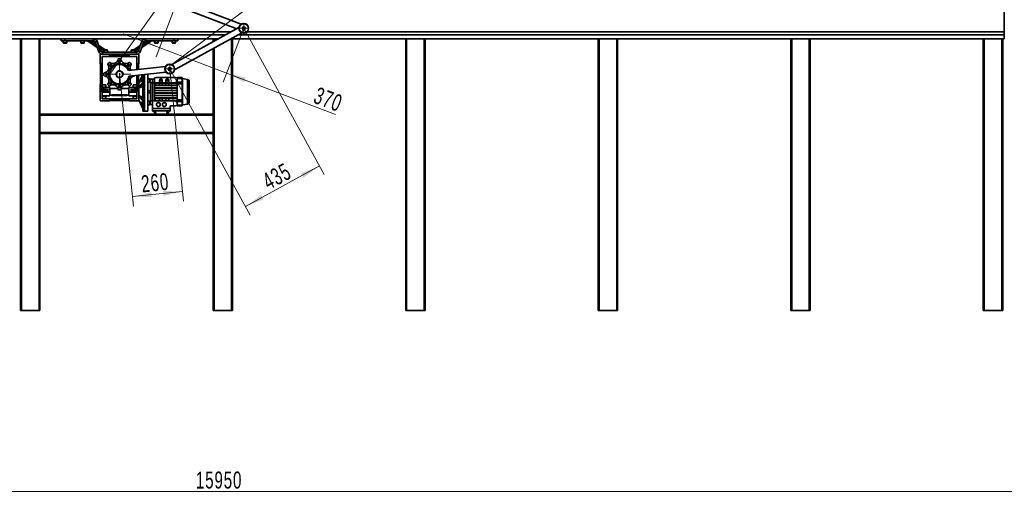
# Model space of a CAD drawing. Header units: millimetres. Extents: x -14862 to 14862, y -10512 to 10512.
# Tile 138 of 199: x -4601 to 466, y 4504 to 6984. Entities that reach past the tile are written whole.
import ezdxf

# ---------------------------------------------------------------- set-up
doc = ezdxf.new("R2010")
doc.units = ezdxf.units.MM
doc.header["$LTSCALE"] = 4
doc.linetypes.add('点画线', pattern=[18, 12, -2, 2, -2])
doc.layers.get('0').update_dxf_attribs({"lineweight": 18})
for name, color, linetype, lineweight in [('中心线层', 1, '点画线', 18), ('几何体', 7, 'Continuous', 35), ('尺寸线层', 3, 'Continuous', 18), ('注释', 3, 'Continuous', 18)]:
    doc.layers.add(name, color=color, linetype=linetype, lineweight=lineweight)
doc.styles.add('标准', font='txt', dxfattribs={"width": 0.667})
doc.dimstyles.new('GB_尺寸', dxfattribs={"dimtxt": 3.5, "dimasz": 4, "dimexe": 2, "dimexo": 0, "dimtad": 1, "dimdsep": 46, "dimtxsty": '标准', "dimblk": '_CAXARROW', "dimcen": 0, "dimdle": 8, "dimazin": 2, "dimtfac": 0.707107, "dimtdec": 3, "dimtmove": 2, "dimatfit": 3, "dimfxl": 0, "dimfrac": 2, "dimtolj": 1, "dimarcsym": 0})

# ---------------------------------------------------------------- blocks, each defined once
blk = doc.blocks.new('*X107')
at = {"layer": '注释', "linetype": 'Continuous'}
blk.add_hatch(color=0, dxfattribs=at).paths.add_polyline_path([(-1326.6, -2138.8), (-1319.7, -2123.9), (-1316.3, -2126.1)], flags=0)
at = {"layer": '注释', "color": 0, "linetype": 'Continuous'}
blk.add_line((-1326.6, -2138.8), (0, 0), dxfattribs=at)
blk = doc.blocks.new('*X112')
at = {"layer": '注释', "linetype": 'Continuous'}
blk.add_hatch(color=0, dxfattribs=at).paths.add_polyline_path([(-1494.5, -2094.7), (-1486.7, -2080.3), (-1483.3, -2082.6)], flags=0)
at = {"layer": '注释', "color": 0, "linetype": 'Continuous'}
blk.add_line((-1494.5, -2094.7), (0, 0), dxfattribs=at)
blk = doc.blocks.new('*X116')
at = {"layer": '注释', "linetype": 'Continuous'}
blk.add_hatch(color=0, dxfattribs=at).paths.add_polyline_path([(-2733.4, -2044.8), (-2721.5, -2033.4), (-2719.1, -2036.7)], flags=0)
at = {"layer": '注释', "color": 0, "linetype": 'Continuous'}
blk.add_line((-2733.4, -2044.8), (0, 0), dxfattribs=at)
blk = doc.blocks.new('*X142')
at = {"layer": '尺寸线层'}
for points in [[(-3881.5, 6840.2), (-3970.6, 6887.4), (-3979.5, 6864)], [(-3535.7, 6708.7), (-3437.7, 6684.9), (-3446.6, 6661.5)]]:
    blk.add_hatch(color=0, dxfattribs=at).paths.add_polyline_path(points, flags=0)
at = {"layer": '尺寸线层', "color": 0}
for p, q in [((-3793.9, 7070.9), (-3899.3, 6793.4)), ((-4068.5, 6911.2), (-2975.8, 6496)), ((-3448, 6939.5), (-3553.4, 6662))]:
    blk.add_line(p, q, dxfattribs=at)
at = {"layer": '尺寸线层', "color": 0, "insert": (-3013, 6573.1), "char_height": 87.5, "width": 248.839, "attachment_point": 5, "rotation": 339.1931, "line_spacing_factor": 1.15057, "style": '标准'}
blk.add_mtext('\\T1.1;370', dxfattribs=at)
blk = doc.blocks.new('_CAXARROW')
blk.add_hatch(color=0).paths.add_polyline_path([(0, 0), (-1, 0.125), (-1, -0.125)], flags=0)
blk = doc.blocks.new('*X143')
at = {"layer": '尺寸线层'}
for points in [[(-3058.7, 6230.6), (-3152.4, 6193.4), (-3140.4, 6171.5)], [(-3440, 6021.2), (-3358.4, 6080.3), (-3346.3, 6058.4)]]:
    blk.add_hatch(color=0, dxfattribs=at).paths.add_polyline_path(points, flags=0)
at = {"layer": '尺寸线层', "color": 0}
for p, q in [((-3448, 6939.5), (-3034.6, 6186.7)), ((-3829.3, 6730.1), (-3415.9, 5977.4)), ((-3440, 6021.2), (-3058.7, 6230.6))]:
    blk.add_line(p, q, dxfattribs=at)
at = {"layer": '尺寸线层', "color": 0, "insert": (-3277.7, 6177.5), "char_height": 87.5, "width": 250.796, "attachment_point": 5, "rotation": 28.7721, "line_spacing_factor": 1.15057, "style": '标准'}
blk.add_mtext('\\T1.1;435', dxfattribs=at)
blk = doc.blocks.new('*X144')
at = {"layer": '尺寸线层'}
for points in [[(-4021.6, 6072.6), (-3923.4, 6095.5), (-3920.8, 6070.6)], [(-3763, 6099.8), (-3863.8, 6101.7), (-3861.1, 6076.9)]]:
    blk.add_hatch(color=0, dxfattribs=at).paths.add_polyline_path(points, flags=0)
at = {"layer": '尺寸线层', "color": 0}
for p, q in [((-4087.9, 6702.9), (-4016.3, 6022.8)), ((-3829.3, 6730.1), (-3757.8, 6050)), ((-4021.6, 6072.6), (-3763, 6099.8))]:
    blk.add_line(p, q, dxfattribs=at)
at = {"layer": '尺寸线层', "color": 0, "insert": (-3904.1, 6144.1), "char_height": 87.5, "width": 250.144, "attachment_point": 5, "rotation": 6.0031, "line_spacing_factor": 1.15057, "style": '标准'}
blk.add_mtext('\\T1.1;260', dxfattribs=at)
blk = doc.blocks.new('*X145')
at = {"layer": '尺寸线层'}
for points in [[(-11533.9, 4553.6), (-11433.9, 4566.1), (-11433.9, 4541.1)], [(4383.7, 4553.6), (4283.7, 4566.1), (4283.7, 4541.1)]]:
    blk.add_hatch(color=0, dxfattribs=at).paths.add_polyline_path(points, flags=0)
at = {"layer": '尺寸线层', "color": 0}
for p, q in [((4383.7, 7085.9), (4383.7, 4503.6)), ((-11533.9, 5485.9), (-11533.9, 4503.6)), ((-11533.9, 4553.6), (4383.7, 4553.6))]:
    blk.add_line(p, q, dxfattribs=at)
at = {"layer": '尺寸线层', "color": 0, "insert": (-3575.1, 4612.7), "char_height": 87.5, "width": 423.34, "attachment_point": 5, "line_spacing_factor": 1.15057, "style": '标准'}
blk.add_mtext('\\T1.1;15950', dxfattribs=at)

msp = doc.modelspace()

# ---------------------------------------------------------------- linework, layer by layer
at = {"layer": '中心线层'}
for p, q in [((-3447.99, 6911.468), (-3447.99, 6967.468)), ((-3475.99, 6939.468), (-3419.99, 6939.468)), ((-4141.822, 6748.861), (-4125.821, 6748.861)), ((-4133.822, 6740.861), (-4133.822, 6756.862)), ((-4095.86, 6767.9), (-4079.86, 6767.9)), ((-4087.86, 6759.9), (-4087.86, 6775.9)), ((-4087.859, 6644.9), (-4087.859, 6760.9)), ((-4049.897, 6748.861), (-4033.897, 6748.861)), ((-4041.897, 6740.862), (-4041.897, 6756.861)), ((-3829.285, 6702.091), (-3829.285, 6758.091)), ((-4160.859, 6702.9), (-4144.859, 6702.9)), ((-4152.859, 6694.9), (-4152.859, 6710.9)), ((-4145.859, 6702.9), (-4029.859, 6702.9)), ((-3857.285, 6730.091), (-3801.285, 6730.091)), ((-4141.821, 6656.937), (-4125.821, 6656.937)), ((-4133.821, 6648.937), (-4133.821, 6664.938)), ((-4087.859, 6629.899), (-4087.859, 6645.899)), ((-4049.897, 6656.938), (-4033.897, 6656.938)), ((-4041.897, 6648.938), (-4041.897, 6664.938)), ((-4095.859, 6637.899), (-4079.859, 6637.899))]:
    msp.add_line(p, q, dxfattribs=at)
at = {"layer": '几何体'}
for p, q in [((466.141, 6920.9), (466.141, 7220.9)), ((-3774.901, 7047.649), (-3483.679, 6936.983)), ((-3461.357, 6960.594), (-3764.245, 7075.692)), ((-3472.74, 6942.99), (-3818.974, 6752.865)), ((-3540.285, 6905.9), (-5208.127, 6905.9)), ((-3540.285, 6905.9), (-5208.127, 6905.9)), ((-3512.969, 6920.9), (-5155.296, 6920.9)), ((-3804.535, 6726.569), (-3458.3, 6916.693)), ((466.141, 6905.9), (-3477.958, 6905.9)), ((466.141, 6905.9), (-3477.958, 6905.9)), ((466.141, 6920.9), (-3431.25, 6920.9)), ((466.141, 6905.9), (466.141, 6920.9)), ((466.141, 6885.9), (466.141, 6905.9)), ((-3576.707, 6885.9), (-5278.568, 6885.9)), ((-4596.86, 6885.9), (-4596.86, 5485.9)), ((-4591.86, 6885.9), (-4591.86, 5485.9)), ((-4591.86, 6885.9), (-4501.859, 6885.9)), ((-4501.859, 6885.9), (-4501.859, 5485.9)), ((-4496.859, 6885.9), (-4496.859, 6497.9)), ((-4387.859, 6875.9), (-4387.859, 6885.9)), ((-4367.86, 6875.9), (-4387.859, 6875.9)), ((-4376.859, 6875.9), (-4376.859, 6865.4)), ((-4376.859, 6865.4), (-4358.859, 6865.4)), ((-4360.359, 6863.9), (-4375.359, 6863.9)), ((-4367.86, 6885.9), (-4367.86, 6875.9)), ((-4367.86, 6885.9), (-4222.022, 6885.9)), ((-4367.86, 6875.9), (-4222.022, 6875.9)), ((-4358.859, 6865.4), (-4358.859, 6875.9)), ((-4286.859, 6875.9), (-4286.859, 6865.4)), ((-4286.859, 6865.4), (-4268.86, 6865.4)), ((-4270.359, 6863.9), (-4285.359, 6863.9)), ((-4268.86, 6865.4), (-4268.86, 6875.9)), ((-4203.069, 6840.421), (-4252.447, 6874.995)), ((-4237.881, 6870.9), (-4237.881, 6875.9)), ((-4222.022, 6870.9), (-4237.881, 6870.9)), ((-4237.881, 6870.9), (-4211.901, 6852.708)), ((-4222.022, 6885.9), (-4222.022, 6875.9)), ((-4222.022, 6870.9), (-4222.022, 6875.9)), ((-4211.901, 6852.708), (-4217.324, 6867.61)), ((-4203.229, 6872.74), (-4212.625, 6869.32)), ((-4212.625, 6869.32), (-4194.332, 6819.059)), ((-4203.229, 6872.74), (-4184.935, 6822.479)), ((-4194.491, 6851.378), (-4160.96, 6827.9)), ((-4014.759, 6827.9), (-3981.228, 6851.378)), ((-3990.783, 6822.479), (-3972.49, 6872.74)), ((-3981.387, 6819.059), (-3963.094, 6869.32)), ((-3923.272, 6874.995), (-3972.649, 6840.421)), ((-3972.49, 6872.74), (-3963.094, 6869.32)), ((-3963.818, 6852.708), (-3937.838, 6870.9)), ((-3958.395, 6867.61), (-3963.818, 6852.708)), ((-3953.696, 6885.9), (-3953.696, 6875.9)), ((-3953.696, 6885.9), (-3807.859, 6885.9)), ((-3953.696, 6875.9), (-3807.859, 6875.9)), ((-3953.696, 6875.9), (-3953.696, 6870.9)), ((-3937.838, 6870.9), (-3953.696, 6870.9)), ((-3937.838, 6875.9), (-3937.838, 6870.9)), ((-3906.859, 6875.9), (-3906.859, 6865.4)), ((-3906.859, 6865.4), (-3888.86, 6865.4)), ((-3890.36, 6863.9), (-3905.359, 6863.9)), ((-3888.86, 6865.4), (-3888.86, 6875.9)), ((-3816.859, 6875.9), (-3816.859, 6865.4)), ((-3816.859, 6865.4), (-3798.859, 6865.4)), ((-3800.36, 6863.9), (-3815.359, 6863.9)), ((-3807.859, 6875.9), (-3807.859, 6885.9)), ((-3787.86, 6875.9), (-3807.859, 6875.9)), ((-3798.859, 6865.4), (-3798.859, 6875.9)), ((-3787.86, 6885.9), (-3787.86, 6875.9)), ((-3605.86, 6885.9), (-3605.86, 6869.891)), ((-3600.859, 6885.9), (-3576.707, 6885.9)), ((-3600.859, 6885.9), (-3600.859, 6872.637)), ((-3514.379, 6885.9), (-3510.859, 6885.9)), ((466.141, 6885.9), (-3514.379, 6885.9)), ((-3510.859, 6885.9), (-3510.859, 5485.9)), ((-3505.859, 6885.9), (-3505.859, 5485.9)), ((-2614.859, 6885.9), (-2614.859, 5485.9)), ((-2609.859, 6885.9), (-2609.859, 5485.9)), ((-2609.859, 6885.9), (-2519.859, 6885.9)), ((-2519.859, 6885.9), (-2519.859, 5485.9)), ((-2514.859, 6885.9), (-2514.859, 5485.9)), ((-1623.859, 6885.9), (-1623.859, 5485.9)), ((-1618.859, 6885.9), (-1618.859, 5485.9)), ((-1618.859, 6885.9), (-1528.859, 6885.9)), ((-1528.859, 6885.9), (-1528.859, 5485.9)), ((-1523.859, 6885.9), (-1523.859, 5485.9)), ((-632.86, 6885.9), (-632.86, 5485.9)), ((-627.859, 6885.9), (-627.859, 5485.9)), ((-627.859, 6885.9), (-537.859, 6885.9)), ((-537.859, 6885.9), (-537.859, 5485.9)), ((-532.859, 6885.9), (-532.859, 5485.9)), ((358.141, 6885.9), (358.141, 5485.9)), ((363.141, 6885.9), (363.141, 5485.9)), ((363.141, 6885.9), (453.141, 6885.9)), ((453.141, 6885.9), (453.141, 5485.9)), ((458.141, 6885.9), (458.141, 5485.9)), ((-4184.935, 6822.479), (-4194.332, 6819.059)), ((-4187.859, 6803.7), (-4185.659, 6805.9)), ((-4187.859, 6756.4), (-4187.859, 6803.7)), ((-4185.66, 6839.091), (-4180.237, 6824.189)), ((-4166.859, 6825.926), (-4185.66, 6839.091)), ((-4185.659, 6805.9), (-4138.359, 6805.9)), ((-4138.359, 6794.9), (-4176.86, 6794.9)), ((-4176.86, 6794.9), (-4176.86, 6756.4)), ((-4175.538, 6820.9), (-4175.538, 6815.9)), ((-4175.538, 6820.9), (-4166.859, 6820.9)), ((-4175.538, 6815.9), (-4175.538, 6805.9)), ((-4175.538, 6815.9), (-4000.18, 6815.9)), ((-4175.538, 6805.9), (-4000.18, 6805.9)), ((-4166.859, 6826.4), (-4166.859, 6815.9)), ((-4149.535, 6826.4), (-4166.859, 6826.4)), ((-4165.359, 6827.9), (-4150.923, 6827.9)), ((-4150.923, 6827.9), (-4150.359, 6827.9)), ((-4148.859, 6826.4), (-4149.535, 6826.4)), ((-4148.859, 6815.9), (-4148.859, 6826.4)), ((-4148.859, 6819.427), (-4145.114, 6816.804)), ((-4138.359, 6805.9), (-4138.359, 6794.9)), ((-4138.359, 6803.7), (-4037.359, 6803.7)), ((-4138.359, 6794.9), (-4037.359, 6794.9)), ((-4037.359, 6805.9), (-4037.359, 6794.9)), ((-3990.06, 6805.9), (-4037.359, 6805.9)), ((-4037.359, 6794.9), (-3998.859, 6794.9)), ((-4030.605, 6816.804), (-4026.859, 6819.427)), ((-4026.859, 6826.4), (-4026.859, 6815.9)), ((-4009.536, 6826.4), (-4026.859, 6826.4)), ((-4025.359, 6827.9), (-4010.923, 6827.9)), ((-4010.923, 6827.9), (-4010.36, 6827.9)), ((-4008.859, 6826.4), (-4009.536, 6826.4)), ((-3990.059, 6839.091), (-4008.859, 6825.926)), ((-4008.859, 6815.9), (-4008.859, 6826.4)), ((-4008.859, 6820.9), (-4000.18, 6820.9)), ((-4000.18, 6815.9), (-4000.18, 6820.9)), ((-4000.18, 6815.9), (-4000.18, 6805.9)), ((-3998.859, 6794.9), (-3998.859, 6756.4)), ((-3995.482, 6824.189), (-3990.059, 6839.091)), ((-3990.783, 6822.479), (-3981.387, 6819.059)), ((-3987.86, 6803.7), (-3990.06, 6805.9)), ((-3987.86, 6756.4), (-3987.86, 6803.7)), ((-3605.86, 6835.666), (-3605.86, 6497.9)), ((-3600.859, 6838.411), (-3600.859, 5485.9)), ((-4176.86, 6756.4), (-4187.859, 6756.4)), ((-4185.659, 6615.4), (-4185.659, 6756.4)), ((-4176.86, 6756.4), (-4176.86, 6615.4)), ((-4041.993, 6722.806), (-3850.744, 6742.917)), ((-3998.859, 6756.4), (-3987.86, 6756.4)), ((-3998.859, 6756.4), (-3998.859, 6727.341)), ((-3990.06, 6756.4), (-3990.06, 6728.267)), ((-4071.704, 6709.626), (-4067.995, 6710.016)), ((-4070.658, 6699.681), (-4066.949, 6700.071)), ((-4066.949, 6700.071), (-4067.995, 6710.016)), ((-3847.606, 6713.081), (-4038.855, 6692.97)), ((-3998.859, 6697.176), (-3998.859, 6615.4)), ((-3990.06, 6698.101), (-3990.06, 6615.4)), ((-3968.596, 6700.358), (-3986.832, 6658.645)), ((-3968.36, 6700.383), (-3968.36, 6612.9)), ((-3958.36, 6701.435), (-3958.36, 6612.9)), ((-3958.36, 6701.435), (-3958.36, 6512.9)), ((-3942.36, 6703.117), (-3942.36, 6512.9)), ((-4185.659, 6650.7), (-4187.859, 6650.7)), ((-4187.859, 6649.374), (-4187.859, 6650.7)), ((-4185.659, 6649.374), (-4187.859, 6649.374)), ((-4187.859, 6636.462), (-4187.859, 6649.374)), ((-4157.86, 6648.018), (-4176.86, 6648.018)), ((-4157.86, 6636.462), (-4157.86, 6648.018)), ((-4017.859, 6648.018), (-3998.859, 6648.018)), ((-4017.859, 6636.462), (-4017.859, 6648.018)), ((-3987.86, 6650.7), (-3990.06, 6650.7)), ((-3986.737, 6658.862), (-3987.86, 6657.7)), ((-3987.86, 6657.7), (-3987.86, 6615.4)), ((-3968.36, 6659.757), (-3986.832, 6638.63)), ((-3968.36, 6654.042), (-3986.832, 6632.914)), ((-3971.76, 6677.236), (-3972.359, 6676.636)), ((-3972.359, 6665.836), (-3972.359, 6676.636)), ((-3972.359, 6665.836), (-3971.76, 6665.236)), ((-3968.36, 6677.236), (-3971.76, 6677.236)), ((-3971.76, 6677.236), (-3971.76, 6665.236)), ((-3971.76, 6665.236), (-3968.36, 6665.236)), ((-3968.919, 6677.236), (-3968.36, 6677.816)), ((-3935.607, 6680.236), (-3942.36, 6683.242)), ((-3931.859, 6680.236), (-3942.36, 6680.236)), ((-3942.36, 6662.236), (-3931.859, 6662.236)), ((-3931.859, 6662.236), (-3931.859, 6680.236)), ((-3930.36, 6678.736), (-3930.36, 6663.736)), ((-3918.36, 6677.9), (-3930.36, 6677.9)), ((-3928.359, 6658.862), (-3918.36, 6658.862)), ((-3928.359, 6658.862), (-3928.359, 6566.938)), ((-3908.359, 6677.9), (-3918.36, 6677.9)), ((-3918.36, 6677.9), (-3918.36, 6658.862)), ((-3918.36, 6658.862), (-3918.36, 6677.9)), ((-3918.36, 6658.862), (-3918.36, 6566.938)), ((-3918.36, 6658.862), (-3918.36, 6566.938)), ((-3908.359, 6658.862), (-3918.36, 6658.862)), ((-3908.359, 6684.064), (-3898.859, 6685.4)), ((-3908.359, 6658.862), (-3908.359, 6684.064)), ((-3908.359, 6566.938), (-3908.359, 6658.862)), ((-3908.359, 6658.862), (-3898.859, 6658.862)), ((-3898.859, 6657.283), (-3908.359, 6657.283)), ((-3904.28, 6654.8), (-3908.359, 6654.8)), ((-3908.359, 6647.6), (-3904.28, 6647.6)), ((-3908.359, 6645.955), (-3898.859, 6645.955)), ((-3898.859, 6644.376), (-3908.359, 6644.376)), ((-3904.28, 6651.2), (-3904.28, 6654.8)), ((-3904.28, 6647.6), (-3904.28, 6651.2)), ((-3904.039, 6654.56), (-3904.039, 6651.2)), ((-3904.039, 6651.2), (-3904.039, 6647.84)), ((-3800.034, 6685.4), (-3898.859, 6685.4)), ((-3898.859, 6657.283), (-3898.859, 6658.862)), ((-3800.034, 6658.862), (-3898.859, 6658.862)), ((-3800.034, 6657.283), (-3898.859, 6657.283)), ((-3898.859, 6644.376), (-3898.859, 6645.955)), ((-3800.034, 6645.955), (-3898.859, 6645.955)), ((-3800.034, 6644.376), (-3898.859, 6644.376)), ((-3882.526, 6671.463), (-3882.526, 6659.362)), ((-3882.526, 6658.862), (-3882.526, 6659.362)), ((-3867.526, 6659.362), (-3882.526, 6659.362)), ((-3882.526, 6649.87), (-3882.526, 6657.283)), ((-3882.095, 6645.955), (-3882.526, 6649.87)), ((-3867.526, 6649.87), (-3867.957, 6645.955)), ((-3867.526, 6659.362), (-3867.526, 6671.463)), ((-3867.526, 6658.862), (-3867.526, 6659.362)), ((-3867.526, 6649.87), (-3867.526, 6657.283)), ((-3849.192, 6671.463), (-3849.192, 6659.362)), ((-3834.193, 6659.362), (-3849.192, 6659.362)), ((-3849.192, 6658.862), (-3849.192, 6659.362)), ((-3849.192, 6649.87), (-3849.192, 6657.283)), ((-3848.761, 6645.955), (-3849.192, 6649.87)), ((-3834.193, 6649.87), (-3834.623, 6645.955)), ((-3834.193, 6659.362), (-3834.193, 6671.463)), ((-3834.193, 6658.862), (-3834.193, 6659.362)), ((-3834.193, 6649.87), (-3834.193, 6657.283)), ((-3800.034, 6685.4), (-3790.535, 6684.064)), ((-3800.034, 6657.283), (-3800.034, 6658.862)), ((-3800.034, 6658.862), (-3790.535, 6658.862)), ((-3790.535, 6657.283), (-3800.034, 6657.283)), ((-3800.034, 6644.376), (-3800.034, 6645.955)), ((-3800.034, 6645.955), (-3790.535, 6645.955)), ((-3790.535, 6644.376), (-3800.034, 6644.376)), ((-3795.535, 6659.732), (-3795.535, 6664.263)), ((-3795.535, 6658.862), (-3795.535, 6659.732)), ((-3790.034, 6665.263), (-3794.534, 6665.263)), ((-3794.534, 6665.263), (-3794.534, 6659.084)), ((-3794.534, 6659.084), (-3794.534, 6658.862)), ((-3794.534, 6659.084), (-3790.034, 6659.084)), ((-3790.535, 6665.263), (-3790.535, 6684.064)), ((-3790.034, 6677.9), (-3790.535, 6677.9)), ((-3790.535, 6657.283), (-3790.535, 6658.862)), ((-3790.535, 6657.283), (-3790.535, 6652.777)), ((-3790.034, 6652.777), (-3790.535, 6652.777)), ((-3790.535, 6644.376), (-3790.535, 6645.955)), ((-3790.034, 6685.4), (-3765.364, 6685.4)), ((-3790.034, 6681.79), (-3790.034, 6685.4)), ((-3765.364, 6681.79), (-3790.034, 6681.79)), ((-3790.034, 6662.471), (-3790.034, 6681.79)), ((-3790.034, 6662.471), (-3765.364, 6662.471)), ((-3790.034, 6653.756), (-3790.034, 6662.471)), ((-3765.364, 6653.756), (-3790.034, 6653.756)), ((-3790.034, 6572.043), (-3790.034, 6653.756)), ((-3765.364, 6685.4), (-3765.364, 6681.79)), ((-3765.364, 6662.471), (-3765.364, 6681.79)), ((-3765.364, 6662.471), (-3765.364, 6653.756)), ((-3765.364, 6572.043), (-3765.364, 6653.756)), ((-3738.544, 6676.32), (-3763.712, 6680.758)), ((-3763.712, 6680.758), (-3763.712, 6545.041)), ((-3738.544, 6612.9), (-3738.544, 6676.32)), ((-3728.359, 6664.183), (-3728.359, 6561.616)), ((-4187.859, 6631.806), (-4187.859, 6636.462)), ((-4187.859, 6636.462), (-4185.659, 6636.462)), ((-4187.859, 6615.4), (-4187.859, 6631.806)), ((-4187.859, 6631.806), (-4185.659, 6631.806)), ((-4187.859, 6568.1), (-4187.859, 6615.4)), ((-4187.859, 6615.4), (-4176.86, 6615.4)), ((-4176.86, 6636.462), (-4157.86, 6636.462)), ((-4176.86, 6636.316), (-4157.86, 6636.316)), ((-4176.86, 6635.4), (-4163.21, 6635.4)), ((-4163.21, 6634.05), (-4176.86, 6634.05)), ((-4176.86, 6633.15), (-4163.21, 6633.15)), ((-4163.21, 6631.8), (-4176.86, 6631.8)), ((-4176.86, 6625.05), (-4148.209, 6625.05)), ((-4148.209, 6623.7), (-4176.86, 6623.7)), ((-4176.86, 6622.8), (-4148.209, 6622.8)), ((-4148.209, 6621.45), (-4176.86, 6621.45)), ((-4176.86, 6615.4), (-4176.86, 6576.9)), ((-4176.86, 6614.7), (-4136.86, 6614.7)), ((-4138.209, 6613.35), (-4176.86, 6613.35)), ((-4176.86, 6612.45), (-4138.209, 6612.45)), ((-4136.86, 6611.1), (-4176.86, 6611.1)), ((-4176.86, 6591.751), (-4136.86, 6591.751)), ((-4157.86, 6589.483), (-4176.86, 6589.483)), ((-4176.86, 6589.337), (-4157.86, 6589.337)), ((-4163.21, 6635.4), (-4163.21, 6634.05)), ((-4163.21, 6633.15), (-4163.21, 6634.05)), ((-4161.859, 6634.05), (-4163.21, 6634.05)), ((-4163.21, 6633.15), (-4163.21, 6631.8)), ((-4163.21, 6633.15), (-4161.859, 6633.15)), ((-4161.859, 6634.05), (-4161.859, 6633.15)), ((-4136.86, 6634.048), (-4161.859, 6634.048)), ((-4157.86, 6636.316), (-4157.86, 6636.462)), ((-4157.86, 6589.337), (-4157.86, 6589.483)), ((-4157.86, 6577.781), (-4157.86, 6589.337)), ((-4148.209, 6625.05), (-4148.209, 6623.7)), ((-4148.209, 6622.8), (-4148.209, 6623.7)), ((-4146.859, 6623.7), (-4148.209, 6623.7)), ((-4148.209, 6622.8), (-4148.209, 6621.45)), ((-4148.209, 6622.8), (-4146.859, 6622.8)), ((-4146.859, 6623.7), (-4146.859, 6622.8)), ((-4138.209, 6612.45), (-4138.209, 6613.35)), ((-4136.86, 6614.7), (-4136.86, 6634.048)), ((-4096.497, 6630.447), (-4136.86, 6630.447)), ((-4136.86, 6614.7), (-4136.86, 6611.1)), ((-4136.86, 6591.751), (-4136.86, 6611.1)), ((-4136.86, 6595.352), (-4126.859, 6595.352)), ((-4126.859, 6596.25), (-4125.509, 6596.25)), ((-4126.859, 6595.35), (-4126.859, 6596.25)), ((-4126.859, 6595.35), (-4125.509, 6595.35)), ((-4125.509, 6597.6), (-4125.509, 6596.25)), ((-4125.509, 6597.6), (-4050.209, 6597.6)), ((-4125.509, 6596.25), (-4125.509, 6595.35)), ((-4050.209, 6596.25), (-4125.509, 6596.25)), ((-4125.509, 6595.35), (-4050.209, 6595.35)), ((-4125.509, 6594), (-4125.509, 6595.35)), ((-4050.209, 6594), (-4125.509, 6594)), ((-4038.859, 6630.447), (-4079.222, 6630.447)), ((-4050.209, 6596.25), (-4050.209, 6597.6)), ((-4050.209, 6595.35), (-4050.209, 6596.25)), ((-4050.209, 6596.25), (-4048.859, 6596.25)), ((-4050.209, 6595.35), (-4050.209, 6594)), ((-4050.209, 6595.35), (-4048.859, 6595.35)), ((-4048.859, 6596.25), (-4048.859, 6595.35)), ((-4048.859, 6595.352), (-4038.859, 6595.352)), ((-4013.86, 6634.048), (-4038.859, 6634.048)), ((-4038.859, 6614.7), (-4038.859, 6634.048)), ((-4038.859, 6614.7), (-3998.859, 6614.7)), ((-4038.859, 6611.1), (-4038.859, 6614.7)), ((-3998.859, 6611.1), (-4038.859, 6611.1)), ((-4038.859, 6591.751), (-4038.859, 6611.1)), ((-4038.859, 6591.751), (-3998.859, 6591.751)), ((-4037.51, 6613.35), (-4037.51, 6612.45)), ((-3998.859, 6613.35), (-4037.51, 6613.35)), ((-4037.51, 6612.45), (-3998.859, 6612.45)), ((-4028.859, 6623.7), (-4027.509, 6623.7)), ((-4028.859, 6622.8), (-4028.859, 6623.7)), ((-4028.859, 6622.8), (-4027.509, 6622.8)), ((-4027.509, 6623.7), (-4027.509, 6625.05)), ((-4027.509, 6625.05), (-3998.859, 6625.05)), ((-3998.859, 6623.7), (-4027.509, 6623.7)), ((-4027.509, 6623.7), (-4027.509, 6622.8)), ((-4027.509, 6622.8), (-3998.859, 6622.8)), ((-4027.509, 6621.45), (-4027.509, 6622.8)), ((-3998.859, 6621.45), (-4027.509, 6621.45)), ((-3998.859, 6636.462), (-4017.859, 6636.462)), ((-4017.859, 6636.316), (-4017.859, 6636.462)), ((-3998.859, 6636.316), (-4017.859, 6636.316)), ((-4017.859, 6589.483), (-3998.859, 6589.483)), ((-4017.859, 6589.337), (-4017.859, 6589.483)), ((-4017.859, 6577.781), (-4017.859, 6589.337)), ((-3998.859, 6589.337), (-4017.859, 6589.337)), ((-4013.86, 6633.15), (-4013.86, 6634.05)), ((-4013.86, 6634.05), (-4012.509, 6634.05)), ((-4013.86, 6633.15), (-4012.509, 6633.15)), ((-4012.509, 6635.4), (-3998.859, 6635.4)), ((-4012.509, 6635.4), (-4012.509, 6634.05)), ((-4012.509, 6634.05), (-4012.509, 6633.15)), ((-3998.859, 6634.05), (-4012.509, 6634.05)), ((-4012.509, 6633.15), (-3998.859, 6633.15)), ((-4012.509, 6631.8), (-4012.509, 6633.15)), ((-3998.859, 6631.8), (-4012.509, 6631.8)), ((-3987.86, 6615.4), (-3998.859, 6615.4)), ((-3998.859, 6615.4), (-3998.859, 6576.9)), ((-3987.86, 6568.1), (-3987.86, 6615.4)), ((-3968.36, 6571.757), (-3986.832, 6592.885)), ((-3968.36, 6612.9), (-3968.36, 6512.9)), ((-3958.36, 6612.9), (-3958.36, 6512.9)), ((-3930.36, 6617.9), (-3942.36, 6617.9)), ((-3930.36, 6607.9), (-3942.36, 6607.9)), ((-3930.36, 6612.9), (-3930.36, 6617.9)), ((-3930.36, 6607.9), (-3930.36, 6612.9)), ((-3908.359, 6633.049), (-3898.859, 6633.049)), ((-3898.859, 6631.47), (-3908.359, 6631.47)), ((-3908.359, 6620.142), (-3898.859, 6620.142)), ((-3898.859, 6618.563), (-3908.359, 6618.563)), ((-3908.359, 6607.236), (-3898.859, 6607.236)), ((-3898.859, 6605.657), (-3908.359, 6605.657)), ((-3908.359, 6594.329), (-3898.859, 6594.329)), ((-3898.859, 6592.751), (-3908.359, 6592.751)), ((-3898.859, 6631.47), (-3898.859, 6633.049)), ((-3800.034, 6633.049), (-3898.859, 6633.049)), ((-3800.034, 6631.47), (-3898.859, 6631.47)), ((-3898.859, 6618.563), (-3898.859, 6620.142)), ((-3800.034, 6620.142), (-3898.859, 6620.142)), ((-3800.034, 6618.563), (-3898.859, 6618.563)), ((-3898.859, 6605.657), (-3898.859, 6607.236)), ((-3800.034, 6607.236), (-3898.859, 6607.236)), ((-3800.034, 6605.657), (-3898.859, 6605.657)), ((-3898.859, 6592.751), (-3898.859, 6594.329)), ((-3800.034, 6594.329), (-3898.859, 6594.329)), ((-3800.034, 6592.751), (-3898.859, 6592.751)), ((-3800.034, 6631.47), (-3800.034, 6633.049)), ((-3800.034, 6633.049), (-3790.535, 6633.049)), ((-3790.535, 6631.47), (-3800.034, 6631.47)), ((-3800.034, 6618.563), (-3800.034, 6620.142)), ((-3800.034, 6620.142), (-3790.535, 6620.142)), ((-3790.535, 6618.563), (-3800.034, 6618.563)), ((-3800.034, 6605.657), (-3800.034, 6607.236)), ((-3800.034, 6607.236), (-3790.535, 6607.236)), ((-3790.535, 6605.657), (-3800.034, 6605.657)), ((-3800.034, 6592.751), (-3800.034, 6594.329)), ((-3800.034, 6594.329), (-3790.535, 6594.329)), ((-3790.535, 6592.751), (-3800.034, 6592.751)), ((-3790.535, 6631.47), (-3790.535, 6633.049)), ((-3790.535, 6618.563), (-3790.535, 6620.142)), ((-3790.535, 6605.657), (-3790.535, 6607.236)), ((-3790.535, 6592.751), (-3790.535, 6594.329)), ((-3738.544, 6549.479), (-3738.544, 6612.9)), ((-4185.659, 6565.9), (-4187.859, 6568.1)), ((-4138.359, 6565.9), (-4185.659, 6565.9)), ((-4176.86, 6577.781), (-4157.86, 6577.781)), ((-4176.86, 6576.9), (-4138.359, 6576.9)), ((-4138.359, 6576.9), (-4138.359, 6565.9)), ((-4037.359, 6576.9), (-4138.359, 6576.9)), ((-4037.359, 6568.1), (-4138.359, 6568.1)), ((-4037.359, 6576.9), (-4037.359, 6565.9)), ((-3998.859, 6576.9), (-4037.359, 6576.9)), ((-4037.359, 6565.9), (-3990.06, 6565.9)), ((-3998.859, 6577.781), (-4017.859, 6577.781)), ((-3990.06, 6565.9), (-3987.86, 6568.1)), ((-3987.86, 6568.1), (-3986.737, 6566.937)), ((-3968.36, 6566.042), (-3986.832, 6587.169)), ((-3968.36, 6524.9), (-3986.832, 6567.154)), ((-3971.76, 6560.563), (-3972.359, 6559.963)), ((-3972.359, 6549.163), (-3972.359, 6559.963)), ((-3972.359, 6549.163), (-3971.76, 6548.563)), ((-3968.36, 6560.563), (-3971.76, 6560.563)), ((-3971.76, 6560.563), (-3971.76, 6548.563)), ((-3971.76, 6548.563), (-3968.36, 6548.563)), ((-3968.918, 6548.563), (-3968.36, 6547.983)), ((-3931.859, 6563.563), (-3942.36, 6563.563)), ((-3942.36, 6545.563), (-3931.859, 6545.563)), ((-3935.607, 6545.563), (-3942.36, 6542.557)), ((-3931.859, 6545.563), (-3931.859, 6563.563)), ((-3930.36, 6562.063), (-3930.36, 6547.063)), ((-3930.36, 6547.9), (-3918.36, 6547.9)), ((-3928.359, 6566.938), (-3918.36, 6566.938)), ((-3918.36, 6566.938), (-3918.36, 6566.443)), ((-3908.359, 6566.938), (-3918.36, 6566.938)), ((-3918.36, 6526.65), (-3918.36, 6566.443)), ((-3917.859, 6566.938), (-3917.859, 6526.65)), ((-3908.359, 6581.423), (-3898.859, 6581.423)), ((-3898.859, 6579.844), (-3908.359, 6579.844)), ((-3904.28, 6578.199), (-3908.359, 6578.199)), ((-3908.359, 6570.999), (-3904.28, 6570.999)), ((-3908.359, 6568.516), (-3898.859, 6568.516)), ((-3898.859, 6566.938), (-3908.359, 6566.938)), ((-3904.28, 6574.599), (-3904.28, 6578.199)), ((-3904.28, 6570.999), (-3904.28, 6574.599)), ((-3904.039, 6577.959), (-3904.039, 6574.599)), ((-3904.039, 6574.599), (-3904.039, 6571.24)), ((-3898.859, 6579.844), (-3898.859, 6581.423)), ((-3800.034, 6581.423), (-3898.859, 6581.423)), ((-3800.034, 6579.844), (-3898.859, 6579.844)), ((-3898.859, 6566.938), (-3898.859, 6568.516)), ((-3800.034, 6568.516), (-3898.859, 6568.516)), ((-3800.034, 6566.938), (-3898.859, 6566.938)), ((-3882.526, 6575.929), (-3882.095, 6579.844)), ((-3882.526, 6575.929), (-3882.526, 6568.516)), ((-3882.526, 6566.938), (-3882.526, 6565.938)), ((-3882.526, 6565.938), (-3867.526, 6565.938)), ((-3867.957, 6579.844), (-3867.526, 6575.929)), ((-3867.526, 6575.929), (-3867.526, 6568.516)), ((-3867.526, 6566.938), (-3867.526, 6565.938)), ((-3849.192, 6575.929), (-3848.761, 6579.844)), ((-3849.192, 6575.929), (-3849.192, 6568.516)), ((-3849.192, 6566.938), (-3849.192, 6565.938)), ((-3849.192, 6565.938), (-3834.193, 6565.938)), ((-3834.623, 6579.844), (-3834.193, 6575.929)), ((-3834.193, 6575.929), (-3834.193, 6568.516)), ((-3834.193, 6566.938), (-3834.193, 6565.938)), ((-3800.034, 6540.4), (-3826.936, 6540.4)), ((-3826.936, 6526.65), (-3826.936, 6540.4)), ((-3826.436, 6540.4), (-3826.436, 6526.65)), ((-3800.034, 6579.844), (-3800.034, 6581.423)), ((-3800.034, 6581.423), (-3790.535, 6581.423)), ((-3790.535, 6579.844), (-3800.034, 6579.844)), ((-3800.034, 6566.938), (-3800.034, 6568.516)), ((-3800.034, 6568.516), (-3790.535, 6568.516)), ((-3790.535, 6566.938), (-3800.034, 6566.938)), ((-3790.535, 6541.735), (-3800.034, 6540.4)), ((-3795.535, 6566.068), (-3795.535, 6566.938)), ((-3795.535, 6561.536), (-3795.535, 6566.068)), ((-3794.534, 6566.938), (-3794.534, 6566.716)), ((-3794.534, 6566.716), (-3794.534, 6560.536)), ((-3790.034, 6566.716), (-3794.534, 6566.716)), ((-3794.534, 6560.536), (-3790.034, 6560.536)), ((-3790.535, 6579.844), (-3790.535, 6581.423)), ((-3790.535, 6573.022), (-3790.535, 6568.516)), ((-3790.535, 6573.022), (-3790.034, 6573.022)), ((-3790.535, 6566.938), (-3790.535, 6568.516)), ((-3790.535, 6541.735), (-3790.535, 6560.536)), ((-3790.535, 6547.9), (-3790.034, 6547.9)), ((-3790.034, 6572.043), (-3765.364, 6572.043)), ((-3790.034, 6563.328), (-3790.034, 6572.043)), ((-3765.364, 6563.328), (-3790.034, 6563.328)), ((-3790.034, 6544.009), (-3790.034, 6563.328)), ((-3790.034, 6544.009), (-3765.364, 6544.009)), ((-3790.034, 6540.4), (-3790.034, 6544.009)), ((-3765.364, 6540.4), (-3790.034, 6540.4)), ((-3765.364, 6572.043), (-3765.364, 6563.328)), ((-3765.364, 6544.009), (-3765.364, 6563.328)), ((-3765.364, 6544.009), (-3765.364, 6540.4)), ((-3763.712, 6545.041), (-3738.544, 6549.479)), ((-3605.86, 6497.9), (-4496.859, 6497.9)), ((-4496.859, 6497.9), (-4496.859, 6492.9)), ((-3605.86, 6492.9), (-4496.859, 6492.9)), ((-4496.859, 6492.9), (-4496.859, 6402.9)), ((-3968.36, 6512.9), (-3958.36, 6512.9)), ((-3958.36, 6512.9), (-3942.36, 6512.9)), ((-3917.859, 6526.65), (-3918.36, 6526.65)), ((-3918.259, 6515.15), (-3918.259, 6526.65)), ((-3917.76, 6515.15), (-3918.259, 6515.15)), ((-3918.259, 6515.15), (-3918.23, 6515.12)), ((-3918.23, 6515.15), (-3918.23, 6513.369)), ((-3918.23, 6513.369), (-3910.23, 6513.369)), ((-3910.42, 6513.028), (-3918.04, 6513.028)), ((-3826.936, 6526.65), (-3917.859, 6526.65)), ((-3917.76, 6526.65), (-3917.76, 6515.15)), ((-3902.142, 6515.15), (-3917.76, 6515.15)), ((-3915.138, 6512.028), (-3901.009, 6497.9)), ((-3910.23, 6513.369), (-3910.23, 6515.15)), ((-3842.652, 6515.15), (-3902.142, 6515.15)), ((-3901.009, 6497.9), (-3902.142, 6515.15)), ((-3826.535, 6515.15), (-3843.785, 6497.9)), ((-3843.785, 6497.9), (-3842.652, 6515.15)), ((-3827.036, 6515.15), (-3842.652, 6515.15)), ((-3826.855, 6513.028), (-3828.657, 6513.028)), ((-3828.316, 6513.369), (-3826.665, 6513.369)), ((-3827.036, 6515.15), (-3827.036, 6526.65)), ((-3826.535, 6515.15), (-3827.036, 6515.15)), ((-3826.436, 6526.65), (-3826.936, 6526.65)), ((-3826.665, 6513.369), (-3826.665, 6515.02)), ((-3826.535, 6526.65), (-3826.535, 6515.15)), ((-3605.86, 6497.9), (-3605.86, 6492.9)), ((-3605.86, 6492.9), (-3605.86, 6402.9)), ((-3605.86, 6402.9), (-4496.859, 6402.9)), ((-4496.859, 6402.9), (-4496.859, 6397.9)), ((-3605.86, 6397.9), (-4496.859, 6397.9)), ((-4496.859, 6397.9), (-4496.859, 5485.9)), ((-3605.86, 6402.9), (-3605.86, 6397.9)), ((-3605.86, 6397.9), (-3605.86, 5485.9)), ((-4596.86, 5485.9), (-4591.86, 5485.9)), ((-4591.86, 5485.9), (-4501.859, 5485.9)), ((-4501.859, 5485.9), (-4496.859, 5485.9)), ((-3605.86, 5485.9), (-3600.859, 5485.9)), ((-3600.859, 5485.9), (-3510.859, 5485.9)), ((-3510.859, 5485.9), (-3505.859, 5485.9)), ((-2614.859, 5485.9), (-2609.859, 5485.9)), ((-2609.859, 5485.9), (-2519.859, 5485.9)), ((-2519.859, 5485.9), (-2514.859, 5485.9)), ((-1623.859, 5485.9), (-1618.859, 5485.9)), ((-1618.859, 5485.9), (-1528.859, 5485.9)), ((-1528.859, 5485.9), (-1523.859, 5485.9)), ((-632.86, 5485.9), (-627.859, 5485.9)), ((-627.859, 5485.9), (-537.859, 5485.9)), ((-537.859, 5485.9), (-532.859, 5485.9)), ((358.141, 5485.9), (363.141, 5485.9)), ((363.141, 5485.9), (453.141, 5485.9)), ((453.141, 5485.9), (458.141, 5485.9))]:
    msp.add_line(p, q, dxfattribs=at)
for points in [[(-4252.447, 6874.995), (-4252.268, 6874.945), (-4251.734, 6874.795), (-4250.859, 6874.549), (-4249.665, 6874.213), (-4248.18, 6873.796), (-4246.443, 6873.307), (-4244.493, 6872.759), (-4242.382, 6872.165), (-4240.159, 6871.54), (-4237.881, 6870.9)], [(-4212.625, 6869.32), (-4212.716, 6869.287), (-4212.983, 6869.19), (-4213.417, 6869.032), (-4214.001, 6868.819), (-4214.714, 6868.56), (-4215.525, 6868.264), (-4216.408, 6867.943), (-4217.324, 6867.61)], [(-4207.202, 6854.418), (-4207.291, 6854.385), (-4207.559, 6854.288), (-4207.993, 6854.13), (-4208.578, 6853.917), (-4209.289, 6853.658), (-4210.102, 6853.362), (-4210.983, 6853.042), (-4211.901, 6852.708)], [(-4211.901, 6852.708), (-4210.519, 6850.786), (-4209.171, 6848.911), (-4207.891, 6847.13), (-4206.71, 6845.486), (-4205.656, 6844.02), (-4204.756, 6842.767), (-4204.032, 6841.76), (-4203.502, 6841.022), (-4203.178, 6840.572), (-4203.069, 6840.421)], [(-4185.66, 6839.091), (-4187.042, 6841.013), (-4188.39, 6842.888), (-4189.669, 6844.669), (-4190.851, 6846.313), (-4191.905, 6847.78), (-4192.804, 6849.032), (-4193.529, 6850.039), (-4194.059, 6850.777), (-4194.382, 6851.227), (-4194.491, 6851.378)], [(-3990.059, 6839.091), (-3988.677, 6841.013), (-3987.329, 6842.888), (-3986.049, 6844.669), (-3984.868, 6846.313), (-3983.814, 6847.78), (-3982.914, 6849.032), (-3982.19, 6850.039), (-3981.66, 6850.777), (-3981.336, 6851.227), (-3981.228, 6851.378)], [(-3972.649, 6840.421), (-3972.541, 6840.572), (-3972.217, 6841.022), (-3971.687, 6841.76), (-3970.962, 6842.767), (-3970.063, 6844.02), (-3969.009, 6845.486), (-3967.828, 6847.13), (-3966.548, 6848.911), (-3965.2, 6850.786), (-3963.818, 6852.708)], [(-3963.818, 6852.708), (-3964.735, 6853.042), (-3965.617, 6853.362), (-3966.429, 6853.658), (-3967.141, 6853.917), (-3967.726, 6854.13), (-3968.159, 6854.288), (-3968.427, 6854.385), (-3968.517, 6854.418)], [(-3958.395, 6867.61), (-3959.311, 6867.943), (-3960.192, 6868.264), (-3961.005, 6868.56), (-3961.717, 6868.819), (-3962.301, 6869.032), (-3962.736, 6869.19), (-3963.003, 6869.287), (-3963.094, 6869.32)], [(-3937.838, 6870.9), (-3935.56, 6871.54), (-3933.337, 6872.165), (-3931.226, 6872.759), (-3929.276, 6873.307), (-3927.539, 6873.796), (-3926.054, 6874.213), (-3924.86, 6874.549), (-3923.984, 6874.795), (-3923.451, 6874.945), (-3923.272, 6874.995)], [(-4190.359, 6837.381), (-4190.268, 6837.414), (-4190.001, 6837.511), (-4189.567, 6837.669), (-4188.983, 6837.882), (-4188.27, 6838.141), (-4187.459, 6838.437), (-4186.577, 6838.757), (-4185.66, 6839.091)], [(-4184.935, 6822.479), (-4184.845, 6822.512), (-4184.578, 6822.61), (-4184.143, 6822.768), (-4183.559, 6822.98), (-4182.847, 6823.239), (-4182.034, 6823.535), (-4181.153, 6823.856), (-4180.237, 6824.189)], [(-4145.114, 6816.804), (-4145.293, 6816.854), (-4145.826, 6817.004), (-4146.702, 6817.25), (-4147.896, 6817.586), (-4148.859, 6817.857)], [(-4030.605, 6816.804), (-4030.426, 6816.854), (-4029.892, 6817.004), (-4029.017, 6817.25), (-4027.823, 6817.586), (-4026.859, 6817.857)], [(-3995.482, 6824.189), (-3994.566, 6823.856), (-3993.684, 6823.535), (-3992.872, 6823.239), (-3992.16, 6822.98), (-3991.575, 6822.768), (-3991.141, 6822.61), (-3990.874, 6822.512), (-3990.783, 6822.479)], [(-3990.059, 6839.091), (-3989.141, 6838.757), (-3988.26, 6838.437), (-3987.448, 6838.141), (-3986.736, 6837.882), (-3986.152, 6837.669), (-3985.718, 6837.511), (-3985.45, 6837.414), (-3985.36, 6837.381)], [(-4070.359, 6702.9), (-4070.537, 6700.409), (-4070.658, 6699.681)], [(-3794.534, 6659.084), (-3794.73, 6659.096), (-3794.917, 6659.133), (-3795.09, 6659.193), (-3795.241, 6659.273), (-3795.366, 6659.372), (-3795.459, 6659.484), (-3795.515, 6659.605), (-3795.535, 6659.732)], [(-4136.86, 6614.7), (-4136.885, 6614.674), (-4136.962, 6614.597), (-4137.087, 6614.472), (-4137.255, 6614.304), (-4137.46, 6614.1), (-4137.692, 6613.866), (-4137.946, 6613.613), (-4138.209, 6613.35)], [(-4138.209, 6612.45), (-4137.946, 6612.186), (-4137.692, 6611.933), (-4137.46, 6611.7), (-4137.255, 6611.495), (-4137.087, 6611.327), (-4136.962, 6611.202), (-4136.885, 6611.126), (-4136.86, 6611.1)], [(-4037.51, 6613.35), (-4037.743, 6613.584), (-4037.971, 6613.811), (-4038.184, 6614.025), (-4038.377, 6614.217), (-4038.544, 6614.384), (-4038.678, 6614.519), (-4038.778, 6614.618), (-4038.839, 6614.679), (-4038.859, 6614.7)], [(-4038.859, 6611.1), (-4038.839, 6611.12), (-4038.778, 6611.181), (-4038.678, 6611.28), (-4038.544, 6611.415), (-4038.377, 6611.582), (-4038.184, 6611.775), (-4037.971, 6611.988), (-4037.743, 6612.215), (-4037.51, 6612.45)], [(-3794.534, 6566.716), (-3794.73, 6566.703), (-3794.917, 6566.666), (-3795.09, 6566.606), (-3795.241, 6566.526), (-3795.366, 6566.428), (-3795.459, 6566.316), (-3795.515, 6566.194), (-3795.535, 6566.068)], [(-3914.733, 6512.664), (-3914.744, 6512.531), (-3914.755, 6512.411), (-3914.764, 6512.305), (-3914.772, 6512.213), (-3914.779, 6512.136), (-3914.784, 6512.074), (-3914.788, 6512.026), (-3914.791, 6511.993)]]:
    msp.add_lwpolyline(points, dxfattribs=at)
for centre, radius in [((-3447.99, 6939.468), 25), ((-3447.989, 6939.468), 24), ((-3447.989, 6939.468), 7.5), ((-4133.822, 6748.861), 5), ((-4087.86, 6767.9), 5), ((-4041.897, 6748.861), 5), ((-3829.285, 6730.091), 25), ((-3829.285, 6730.091), 24), ((-4152.859, 6702.9), 5), ((-4087.859, 6702.9), 16.3), ((-3829.285, 6730.091), 7.5), ((-4133.821, 6656.937), 5), ((-4087.859, 6637.899), 5), ((-4041.897, 6656.938), 5), ((-3875.026, 6671.463), 3), ((-3841.693, 6671.463), 3), ((-3887.718, 6546.793), 10.072), ((-3887.718, 6546.794), 9.719), ((-3857.077, 6546.794), 10.072), ((-3857.077, 6546.794), 9.719)]:
    msp.add_circle(centre, radius, dxfattribs=at)
for centre, radius, start, end in [((-4375.359, 6865.4), 1.501, 180.019614, 269.985224), ((-4360.359, 6865.4), 1.501, 270.014776, 359.980386), ((-4285.359, 6865.4), 1.501, 180.019614, 269.985224), ((-4270.359, 6865.398), 1.499, 269.989017, 0.042581), ((-4255.316, 6870.897), 5.002, 55.00793, 89.989969), ((-4222.021, 6865.901), 19.998, 19.996326, 90.001543), ((-4222.022, 6865.9), 10, 19.999906, 89.997933), ((-4222.022, 6865.901), 4.999, 19.989965, 90.002409), ((-4191.623, 6855.473), 4.999, 199.992142, 234.993313), ((-3984.089, 6855.47), 4.993, 304.967438, 340.018275), ((-3953.696, 6865.898), 20.001, 90.001559, 159.99784), ((-3953.697, 6865.9), 10, 89.996603, 160.000094), ((-3953.695, 6865.898), 5.001, 90.006543, 159.990155), ((-3920.403, 6870.897), 5.002, 90.010031, 124.99207), ((-3905.359, 6865.4), 1.501, 180.019614, 269.985224), ((-3890.358, 6865.398), 1.499, 269.952594, 0.042568), ((-3815.36, 6865.398), 1.499, 179.957432, 270.047406), ((-3800.36, 6865.4), 1.501, 270.014776, 359.980386), ((-4205.931, 6836.329), 4.993, 19.98105, 55.033237), ((-4175.537, 6825.901), 20.001, 200.002175, 269.998396), ((-4175.538, 6825.9), 10, 199.999906, 270.003397), ((-4175.537, 6825.901), 5.001, 200.009919, 269.993261), ((-4165.359, 6826.399), 1.501, 90.01429, 179.980588), ((-4150.359, 6826.399), 1.501, 0.019412, 89.98571), ((-4142.245, 6820.902), 5.002, 235.007543, 269.990085), ((-4033.474, 6820.902), 5.002, 270.009915, 304.992457), ((-4025.36, 6826.401), 1.499, 89.952108, 180.042769), ((-4010.36, 6826.399), 1.501, 0.019412, 89.98571), ((-4000.18, 6825.898), 4.999, 269.997787, 340.009961), ((-4000.18, 6825.9), 10, 270.002067, 340.000094), ((-4000.18, 6825.898), 19.998, 269.998511, 340.003651), ((-3969.782, 6836.326), 4.999, 125.006012, 160.008533), ((-4169.039, 6736.526), 26.469, 276.111414, 38.886804), ((-4147.192, 6754.147), 1.599, 139.158685, 218.922683), ((-4087.879, 6702.922), 79.971, 130.818532, 139.184573), ((-4087.859, 6702.9), 55, 21.829669, 179.999978), ((-4139.107, 6762.231), 1.6, 51.11452, 130.816531), ((-4121.485, 6784.079), 26.469, 231.111871, 353.887866), ((-4087.859, 6702.899), 50, 23.460987, 348.545668), ((-4093.576, 6781.091), 1.6, 94.175033, 173.888391), ((-4087.859, 6702.909), 79.991, 85.818137, 94.181863), ((-4082.143, 6781.091), 1.6, 6.111609, 85.824967), ((-4054.233, 6784.08), 26.469, 186.113465, 308.886798), ((-4036.612, 6762.231), 1.6, 49.181885, 128.887063), ((-4087.84, 6702.922), 79.971, 40.815427, 49.181468), ((-4006.681, 6736.525), 26.467, 141.108796, 208.088557), ((-4028.528, 6754.146), 1.601, 321.151345, 40.820572), ((-4087.748, 6702.9), 80.111, 175.824197, 184.175803), ((-4166.051, 6708.616), 1.6, 96.131634, 175.822506), ((-4166.051, 6697.183), 1.6, 184.175447, 263.870413), ((-4169.039, 6669.274), 26.469, 321.113238, 83.888545), ((-4087.859, 6702.9), 55, 180.000093, 350.176377), ((-4087.859, 6702.899), 17.5, 22.606626, 349.403628), ((-4087.886, 6702.893), 17.527, 0.01991, 22.589899), ((-4006.68, 6669.274), 26.468, 96.11054, 218.88985), ((-4009.668, 6697.183), 1.6, 276.106157, 320.702215), ((-4147.192, 6651.652), 1.599, 141.07759, 220.841029), ((-4087.881, 6702.875), 79.967, 220.81522, 229.181675), ((-4139.107, 6643.568), 1.6, 229.183793, 308.884323), ((-4121.485, 6621.72), 26.469, 6.112156, 128.888176), ((-4054.233, 6621.719), 26.469, 51.113155, 173.886513), ((-4036.612, 6643.568), 1.6, 231.114093, 310.817791), ((-4087.837, 6702.875), 79.967, 310.818325, 319.18478), ((-4028.528, 6651.653), 1.601, 319.179714, 38.848382), ((-4029.481, 6635.772), 42.744, 356.166332, 3.833668), ((-3931.858, 6678.737), 1.499, 359.956815, 90.012441), ((-3931.859, 6663.735), 1.499, 269.989502, 0.041242), ((-3904.28, 6654.559), 0.24, 0.105127, 89.973082), ((-3904.28, 6647.84), 0.24, 270.039072, 359.882719), ((-3875.026, 6671.463), 7.5, 0.001366, 179.998634), ((-3841.693, 6671.463), 7.5, 359.997723, 180.002277), ((-3794.534, 6664.262), 1.001, 90.056303, 179.919796), ((-3763.364, 6682.729), 2.001, 180.021536, 259.979222), ((-3740.685, 6664.182), 12.326, 0.003817, 79.998636), ((-4163.21, 6634.049), 1.351, 0.0269, 89.98954), ((-4163.21, 6633.15), 1.351, 270.008301, 359.973994), ((-4148.21, 6623.699), 1.351, 0.026006, 89.991699), ((-4148.21, 6622.8), 1.351, 270.01046, 359.9731), ((-4125.509, 6596.249), 1.351, 90.01046, 179.971834), ((-4125.509, 6595.35), 1.351, 180.0269, 269.98954), ((-4093.576, 6624.708), 1.6, 186.109908, 265.82607), ((-4087.859, 6702.891), 79.991, 265.818137, 274.181863), ((-4082.143, 6624.708), 1.6, 274.17393, 353.890092), ((-4050.208, 6596.251), 1.349, 359.959064, 90.018164), ((-4050.208, 6595.349), 1.349, 269.981837, 0.0422), ((-4027.51, 6623.701), 1.349, 89.979678, 180.043094), ((-4027.51, 6622.799), 1.349, 179.9578, 270.018163), ((-4012.509, 6634.049), 1.351, 90.01046, 179.9731), ((-4012.509, 6633.15), 1.351, 180.026006, 269.991699), ((-4029.481, 6590.027), 42.744, 356.166332, 3.833668), ((-3931.859, 6562.064), 1.499, 359.95762, 90.010497), ((-3931.859, 6547.062), 1.499, 269.989503, 0.04238), ((-3904.28, 6577.959), 0.24, 0.105127, 89.973082), ((-3904.28, 6571.24), 0.24, 270.039062, 359.889843), ((-3794.533, 6561.537), 1.001, 180.081412, 269.940781), ((-3763.364, 6543.071), 2.001, 100.020778, 179.979318), ((-3740.685, 6561.617), 12.326, 280.001119, 359.996428), ((-3917.83, 6513.368), 0.399, 179.916019, 238.335258), ((-3914.146, 6519.372), 7.444, 238.458301, 244.63963), ((-3917.21, 6512.642), 0.124, 169.818573, 178.394368), ((-3914.232, 6519.256), 7.284, 244.808632, 265.598839), ((-3914.23, 6519.486), 6.84, 265.78637, 274.21363), ((-3828.318, 6519.849), 85.711, 184.808142, 185.258648), ((-3914.229, 6519.259), 7.287, 274.414088, 295.189061), ((-3911.295, 6512.638), 0.169, 2.751227, 9.035831), ((-3914.314, 6519.372), 7.444, 295.36037, 301.541699), ((-3910.63, 6513.368), 0.399, 301.664742, 0.083981), ((-3830.664, 6519.26), 7.288, 278.066398, 295.187362), ((-3827.684, 6512.642), 0.124, 1.605632, 10.181427), ((-3830.748, 6519.372), 7.444, 295.36037, 301.541699), ((-3827.064, 6513.368), 0.399, 301.664742, 0.083981)]:
    msp.add_arc(centre, radius, start, end, dxfattribs=at)
for points, knots in [([(-3986.832, 6658.645), (-3985.355, 6660.179), (-3980.532, 6665.187), (-3975.707, 6670.193), (-3972.359, 6673.665)], [0, 0, 0, 0, 6.3896793, 20.85863434, 20.85863434, 20.85863434, 20.85863434]), ([(-3986.832, 6632.914), (-3985.129, 6633.799), (-3978.972, 6636.996), (-3972.814, 6640.19), (-3968.36, 6642.5)], [0, 0, 0, 0, 5.75950993, 20.81156907, 20.81156907, 20.81156907, 20.81156907]), ([(-3986.832, 6592.885), (-3985.129, 6592), (-3978.972, 6588.804), (-3972.814, 6585.609), (-3968.36, 6583.299)], [0, 0, 0, 0, 5.75950993, 20.81156907, 20.81156907, 20.81156907, 20.81156907]), ([(-3986.832, 6567.154), (-3985.381, 6565.647), (-3980.558, 6560.638), (-3975.732, 6555.633), (-3972.359, 6552.134)], [0, 0, 0, 0, 6.27877964, 20.85863451, 20.85863451, 20.85863451, 20.85863451])]:
    msp.add_open_spline(points, degree=3, knots=knots, dxfattribs=at)

# ---------------------------------------------------------------- block references
at = {"layer": '注释'}
for name, p in [('*X107', (-4591.758, 8797.707)), ('*X112', (-2643.391, 8797.707)), ('*X116', (-1085.58, 8797.707))]:
    msp.add_blockref(name, p, dxfattribs=at)

# ---------------------------------------------------------------- dimensions: what is measured, and where the dimension line sits
at = {"layer": '尺寸线层'}
dim = msp.add_linear_dim(base=(4383.668, 4553.619), p1=(-11533.859, 5485.9), p2=(4383.668, 7085.9), text='15950', dimstyle='GB_尺寸', override={"dimscale": 25, "dimsah": 1, "dimtfac": 1, "dimtfill": 1}, dxfattribs=at)
dim.commit()
dim.dimension.update_dxf_attribs({"geometry": '*X145', "text_midpoint": (-3575.096, 4612.749), "dimtype": 160})
for base, p1, p2, angle, picture, middle in [((-3535.667, 6708.738), (-3793.86, 7070.9), (-3447.99, 6939.468), 339.193148, '*X142', (-3013.029, 6573.13)), ((-3058.714, 6230.562), (-3829.285, 6730.091), (-3447.99, 6939.468), 28.772125, '*X143', (-3277.705, 6177.49)), ((-3763, 6099.762), (-4087.859, 6702.9), (-3829.285, 6730.091), 6.003114, '*X144', (-3904.098, 6144.135))]:
    dim = msp.add_linear_dim(base=base, p1=p1, p2=p2, angle=angle, dimstyle='GB_尺寸', override={"dimscale": 25, "dimsah": 1, "dimtfill": 1, "dimtzin": 8}, dxfattribs=at)
    dim.commit()
    dim.dimension.update_dxf_attribs({"geometry": picture, "text_midpoint": middle, "dimtype": 160})

doc.saveas('drawing.dxf')
